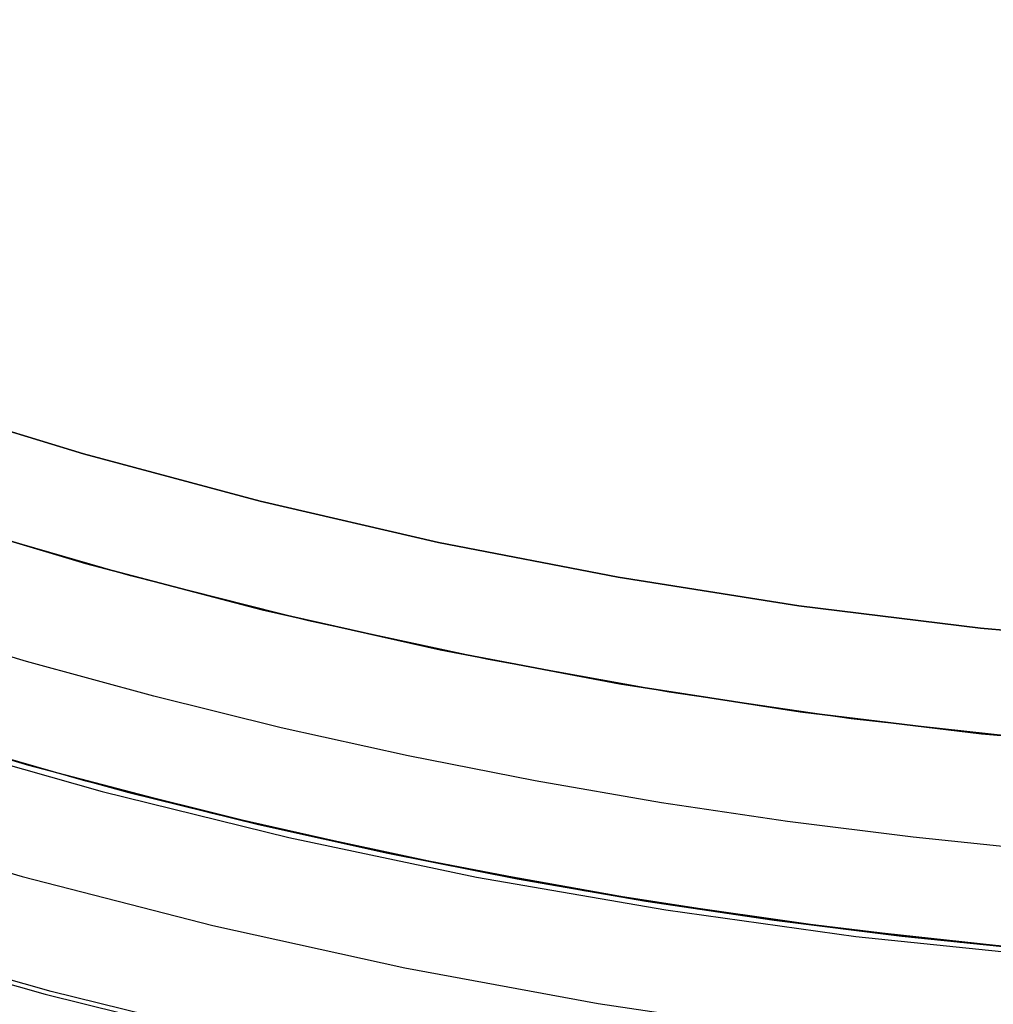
# Model space of a CAD drawing. Header units: millimetres. Extents: x -356 to 356, y -410 to 410.
# Tile 38 of 126: x -7.19 to -2.55, y -26.66 to -21.96. Entities that reach past the tile are written whole.
import ezdxf

# ---------------------------------------------------------------- set-up
doc = ezdxf.new("R2010")
doc.units = ezdxf.units.MM
doc.header["$MEASUREMENT"] = 0
doc.layers.add('1', color=7, linetype='Continuous')

msp = doc.modelspace()

# ---------------------------------------------------------------- linework, layer by layer
at = {"layer": '1', "color": 252, "extrusion": (-0.000237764, 0, 1)}
msp.add_lwpolyline([(-27.5494, 0), (-27.533, -0.9501), (-27.4838, -1.899), (-27.4019, -2.8457), (-27.2874, -3.789), (-27.1403, -4.7278), (-26.961, -5.6609), (-26.7495, -6.5874), (-26.5062, -7.5059), (-26.2314, -8.4155), (-25.9253, -9.3151), (-25.5883, -10.2036), (-25.2209, -11.0799), (-24.8235, -11.943), (-24.3965, -12.7919), (-23.9404, -13.6255), (-23.4559, -14.4429), (-22.9434, -15.2431), (-22.4036, -16.0251), (-21.8372, -16.788), (-21.2447, -17.5309), (-20.6269, -18.253), (-19.9847, -18.9532), (-19.3186, -19.6309), (-18.6295, -20.2852), (-17.9182, -20.9153), (-17.1857, -21.5205), (-16.4326, -22.1001), (-15.66, -22.6533), (-14.8688, -23.1795), (-14.0599, -23.6781), (-13.2343, -24.1484), (-12.3929, -24.59), (-11.5368, -25.0023), (-10.6669, -25.3848), (-9.7844, -25.7371), (-8.8902, -26.0586), (-7.9855, -26.3491), (-7.0713, -26.6083), (-6.1487, -26.8357), (-5.2188, -27.0311), (-4.2827, -27.1943), (-3.3415, -27.3251), (-2.3963, -27.4233), (-1.4484, -27.4889), (-0.4987, -27.5217), (0.4515, -27.5217), (1.4012, -27.4889), (2.3491, -27.4233), (3.2943, -27.3251), (4.2354, -27.1943), (5.1715, -27.0311), (6.1015, -26.8357), (7.0241, -26.6083), (7.9383, -26.3491), (8.843, -26.0586), (9.7372, -25.7371), (10.6197, -25.3848), (11.4895, -25.0023), (12.3457, -24.59), (13.1871, -24.1484), (14.0127, -23.6781), (14.8216, -23.1795), (15.6128, -22.6533), (16.3854, -22.1001), (17.1384, -21.5205), (17.871, -20.9153), (18.5823, -20.2852), (19.2714, -19.6309), (19.9374, -18.9532), (20.5797, -18.253), (21.1975, -17.5309), (21.7899, -16.788), (22.3564, -16.0251), (22.8962, -15.2431), (23.4087, -14.4429), (23.8932, -13.6255), (24.3493, -12.7919), (24.7763, -11.943), (25.1737, -11.0799), (25.5411, -10.2036), (25.8781, -9.3151), (26.1842, -8.4155), (26.459, -7.5059), (26.7023, -6.5874), (26.9138, -5.6609), (27.0931, -4.7278), (27.2401, -3.789), (27.3547, -2.8457), (27.4366, -1.899), (27.4858, -0.9501), (27.5022, 0)], dxfattribs=at)
at = {"layer": '1', "color": 252, "extrusion": (-8.22423e-05, 0, 1)}
msp.add_lwpolyline([(-26.5341, 0), (-26.5183, -0.9156), (-26.4709, -1.8301), (-26.3919, -2.7424), (-26.2815, -3.6514), (-26.1399, -4.5561), (-25.967, -5.4553), (-25.7633, -6.3481), (-25.5288, -7.2332), (-25.2639, -8.1098), (-24.969, -8.9767), (-24.6443, -9.8329), (-24.2902, -10.6774), (-23.9072, -11.5092), (-23.4957, -12.3272), (-23.0562, -13.1306), (-22.5892, -13.9183), (-22.0954, -14.6894), (-21.5752, -15.443), (-21.0293, -16.1782), (-20.4584, -16.8941), (-19.8631, -17.5899), (-19.2441, -18.2648), (-18.6022, -18.9178), (-17.9382, -19.5483), (-17.2528, -20.1556), (-16.5468, -20.7388), (-15.8211, -21.2973), (-15.0766, -21.8304), (-14.3141, -22.3375), (-13.5346, -22.818), (-12.7389, -23.2712), (-11.9281, -23.6968), (-11.1031, -24.0941), (-10.2648, -24.4627), (-9.4144, -24.8021), (-8.5527, -25.112), (-7.6808, -25.392), (-6.7998, -25.6417), (-5.9107, -25.8608), (-5.0146, -26.0492), (-4.1125, -26.2064), (-3.2055, -26.3325), (-2.2947, -26.4272), (-1.3812, -26.4903), (-0.466, -26.5219), (0.4497, -26.5219), (1.3649, -26.4903), (2.2784, -26.4272), (3.1892, -26.3325), (4.0962, -26.2064), (4.9983, -26.0492), (5.8944, -25.8608), (6.7835, -25.6417), (7.6645, -25.392), (8.5364, -25.112), (9.398, -24.8021), (10.2485, -24.4627), (11.0868, -24.0941), (11.9118, -23.6968), (12.7226, -23.2712), (13.5183, -22.818), (14.2978, -22.3375), (15.0603, -21.8304), (15.8048, -21.2973), (16.5305, -20.7388), (17.2364, -20.1556), (17.9218, -19.5483), (18.5859, -18.9178), (19.2278, -18.2648), (19.8468, -17.5899), (20.4421, -16.8941), (21.013, -16.1782), (21.5589, -15.443), (22.0791, -14.6894), (22.5729, -13.9183), (23.0399, -13.1306), (23.4794, -12.3272), (23.8908, -11.5092), (24.2739, -10.6774), (24.6279, -9.8329), (24.9526, -8.9767), (25.2476, -8.1098), (25.5125, -7.2332), (25.7469, -6.3481), (25.9507, -5.4553), (26.1235, -4.5561), (26.2652, -3.6514), (26.3756, -2.7424), (26.4545, -1.8301), (26.5019, -0.9156), (26.5177, 0)], dxfattribs=at)
at = {"layer": '1', "color": 252}
for points in [[(7.7231, -23.7772), (6.8889, -24.0321), (6.0462, -24.2578), (5.1962, -24.454), (4.3399, -24.6204), (3.4783, -24.7569), (2.6124, -24.8631), (1.7434, -24.9391), (0.8722, -24.9848), (0, -25), (-0.8722, -24.9848), (-1.7434, -24.9391), (-2.6124, -24.8631), (-3.4783, -24.7569), (-4.3399, -24.6204), (-5.1962, -24.454), (-6.0462, -24.2578), (-6.8889, -24.0321), (-7.7231, -23.7772)], [(-7.7231, -23.7772), (-6.8889, -24.0321), (-6.0462, -24.2578), (-5.1962, -24.454), (-4.3399, -24.6204), (-3.4783, -24.7569), (-2.6124, -24.8631), (-1.7434, -24.9391), (-0.8722, -24.9848), (0, -25), (0.8722, -24.9848), (1.7434, -24.9391), (2.6124, -24.8631), (3.4783, -24.7569), (4.3399, -24.6204), (5.1962, -24.454), (6.0462, -24.2578), (6.8889, -24.0321), (7.7231, -23.7772)], [(7.7231, -23.7772), (6.8889, -24.0321), (6.0462, -24.2578), (5.1962, -24.454), (4.3399, -24.6204), (3.4783, -24.7569), (2.6124, -24.8631), (1.7434, -24.9391), (0.8722, -24.9848), (0, -25), (-0.8722, -24.9848), (-1.7434, -24.9391), (-2.6124, -24.8631), (-3.4783, -24.7569), (-4.3399, -24.6204), (-5.1962, -24.454), (-6.0462, -24.2578), (-6.8889, -24.0321), (-7.7231, -23.7772)], [(-7.7141, -24.3052), (-6.8798, -24.5544), (-6.0375, -24.775), (-5.1881, -24.9666), (-4.3327, -25.1292), (-3.4722, -25.2625), (-2.6077, -25.3663), (-1.7402, -25.4406), (-0.8706, -25.4851), (0, -25.5)], [(0, -25.5), (-0.8706, -25.4851), (-1.7402, -25.4406), (-2.6077, -25.3663), (-3.4722, -25.2625), (-4.3327, -25.1292), (-5.1881, -24.9666), (-6.0375, -24.775), (-6.8798, -24.5544), (-7.7141, -24.3052)], [(-1.4834, -25.4568), (-2.3574, -25.3908), (-3.2287, -25.2948), (-4.0962, -25.1689), (-4.9589, -25.0132), (-5.8156, -24.828), (-6.6655, -24.6134), (-7.5076, -24.3698)], [(2.3385, -25.9207), (1.7473, -25.9672), (1.1602, -26.0001), (0.5777, -26.0195), (0, -26.026), (-0.5777, -26.0195), (-1.1602, -26.0001), (-1.7473, -25.9672), (-2.3385, -25.9207), (-2.9335, -25.8601), (-3.5316, -25.7852), (-4.1325, -25.6958), (-4.7358, -25.5915), (-5.3408, -25.4721), (-5.9471, -25.3374), (-6.5541, -25.1872), (-7.1613, -25.0213), (-7.768, -24.8396)], [(2.3385, -25.9207), (1.7473, -25.9672), (1.1602, -26.0001), (0.5777, -26.0195), (0, -26.026), (-0.5777, -26.0195), (-1.1602, -26.0001), (-1.7473, -25.9672), (-2.3385, -25.9207), (-2.9335, -25.8601), (-3.5316, -25.7852), (-4.1325, -25.6958), (-4.7358, -25.5915), (-5.3408, -25.4721), (-5.9471, -25.3374), (-6.5541, -25.1872), (-7.1613, -25.0213), (-7.768, -24.8396)], [(0, -26.5), (-0.9047, -26.4846), (-1.8084, -26.4382), (-2.71, -26.3611), (-3.6084, -26.2532), (-4.5026, -26.1147), (-5.3916, -25.9457), (-6.2743, -25.7465), (-7.1496, -25.5173), (-8.0166, -25.2583)], [(-1.4834, -26.4585), (-2.3932, -26.3917), (-3.3002, -26.2937), (-4.2033, -26.1645), (-5.1014, -26.0043), (-5.9934, -25.8134), (-6.8784, -25.5918), (-7.7552, -25.3398)], [(-7.2917, -25.4771), (-6.6735, -25.646), (-6.0554, -25.7989), (-5.4381, -25.936), (-4.822, -26.0576), (-4.2078, -26.1638), (-3.5959, -26.2549), (-2.9869, -26.3311), (-2.3811, -26.3928), (-1.7792, -26.4402), (-1.1814, -26.4737), (-0.5882, -26.4935), (0, -26.5)], [(-8.0813, -25.7822), (-7.1816, -26.0472), (-6.2733, -26.2807), (-5.3574, -26.4826), (-4.435, -26.6526), (-3.5073, -26.7905), (-2.5754, -26.896), (-1.6404, -26.9692), (-0.7034, -27.0099), (0.2345, -27.018), (1.172, -26.9936), (2.1082, -26.9367), (3.0418, -26.8473), (3.9718, -26.7255), (4.8969, -26.5716), (5.8162, -26.3856), (6.7285, -26.1679), (7.6326, -25.9186)], [(7.0442, -26.5952), (6.122, -26.8225), (5.1926, -27.0178), (4.257, -27.1809), (3.3162, -27.3116), (2.3716, -27.4098), (1.4241, -27.4754), (0.4749, -27.5081), (-0.4749, -27.5081), (-1.4241, -27.4754), (-2.3716, -27.4098), (-3.3162, -27.3116), (-4.257, -27.1809), (-5.1926, -27.0178), (-6.122, -26.8225), (-7.0442, -26.5952), (-7.958, -26.3362)]]:
    msp.add_lwpolyline(points, dxfattribs=at)

doc.saveas('drawing.dxf')
